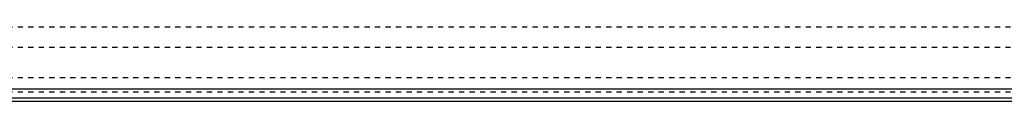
# Model space of a CAD drawing. Extents: x -702 to 139, y -105 to 105.
# Tile 10 of 14: x -282 to -94, y -62 to -48. Entities that reach past the tile are written whole.
import ezdxf

# ---------------------------------------------------------------- set-up
doc = ezdxf.new("R2010")
doc.units = 0
doc.linetypes.add('DASHED', pattern=[2, 1, -1])
doc.layers.add('AM_0', color=7, linetype='CONTINUOUS')
doc.layers.add('AM_3', color=7, linetype='DASHED')

msp = doc.modelspace()

# ---------------------------------------------------------------- linework, layer by layer
at = {"layer": 'AM_0', "color": 7, "linetype": 'CONTINUOUS'}
for p, q in [((-434.3, -61.72), (-90, -61.72)), ((-372.31, -60.02), (-90, -60.02)), ((-440, -62.39), (-90, -62.39))]:
    msp.add_line(p, q, dxfattribs=at)
at = {"layer": 'AM_3', "color": 6, "linetype": 'DASHED'}
for p, q in [((-440, -48.19), (50, -48.19)), ((-440, -52.11), (50, -52.11)), ((-440, -57.89), (50, -57.89)), ((-440, -60.6), (50, -60.6))]:
    msp.add_line(p, q, dxfattribs=at)

doc.saveas('drawing.dxf')
